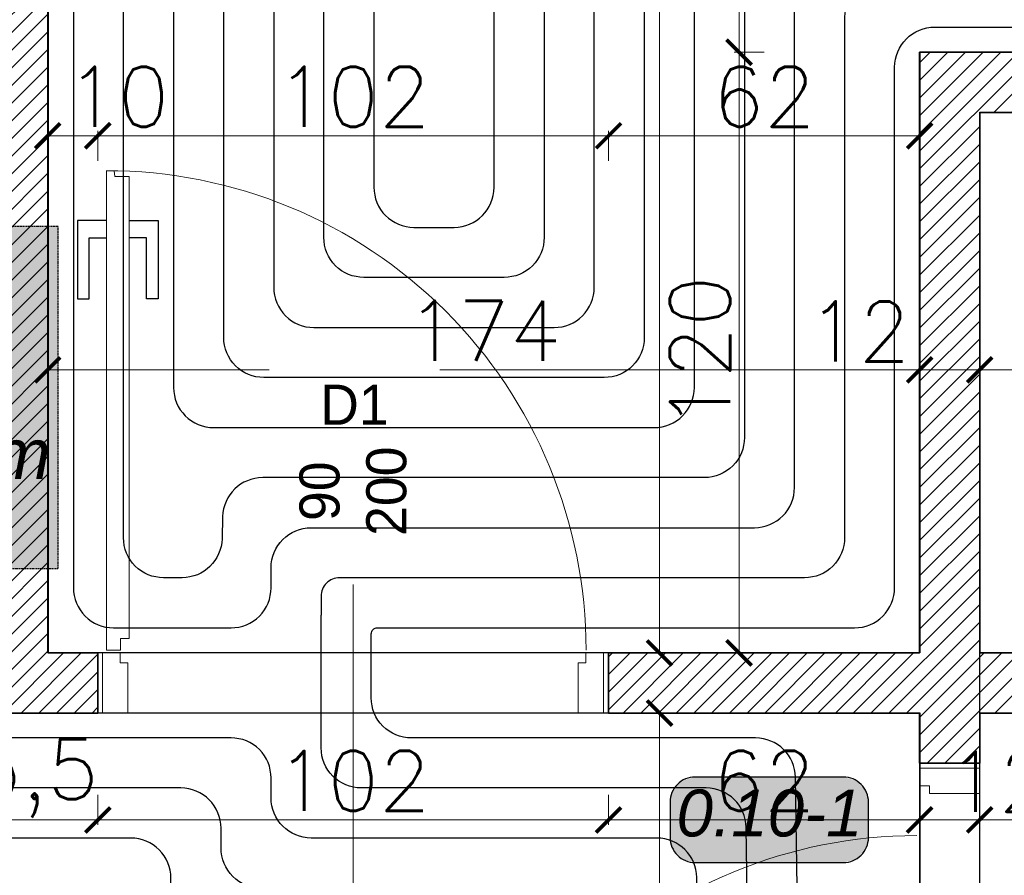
# Model space of a CAD drawing. Header units: millimetres. Extents: x -740 to 33545, y -26688 to 22494.
# Tile 180 of 256: x 11411 to 11608, y 10962 to 11133. Entities that reach past the tile are written whole.
import ezdxf
from ezdxf.enums import TextEntityAlignment as Align
from ezdxf.lldxf.tags import DXFTag

# ---------------------------------------------------------------- set-up
doc = ezdxf.new("R2010")
doc.units = ezdxf.units.MM
doc.header["$MEASUREMENT"] = 0
doc.linetypes.add('HIDDENX2', pattern=[0.1905, 0.127, -0.0635])
doc.layers.get('Defpoints').update_dxf_attribs({"color": 252})
for name, color, linetype, lineweight in [('A_l.przerywana', 252, 'ICAD_ISO03W100', 9), ('A_opisy', 252, 'Continuous', 15), ('A_projektowane sciany', 252, 'Continuous', 35), ('l.wypełnien', 252, 'Continuous', 5), ('wymiarowanie', 252, 'Continuous', 9)]:
    doc.layers.add(name, color=color, linetype=linetype, lineweight=lineweight)
for name, color, linetype, lineweight, true_color in [('IS_Floors zone', 7, 'Continuous', 25, 0x008000), ('IS_Heating_cooling floor', 7, 'HIDDENX2', 25, 0x008000), ('IS_Przyłącze (powrotne)', 5, 'Continuous', 25, 0x0000ff), ('IS_Przyłącze (zasilające)', 1, 'Continuous', 25, 0xff0000), ('IS_Strefa podłóg', 7, 'Continuous', 25, 0x008000), ('IS_Wężownica OChP', 7, 'Continuous', 25, 0x800080)]:
    doc.layers.add(name, color=color, linetype=linetype, lineweight=lineweight, true_color=true_color)
doc.layers.add('stolarka', color=252, linetype='Continuous')
doc.styles.add('Arial__I__', font='ariali.ttf')
doc.styles.add('styl2', font='simplex.shx')
tags = doc.linetypes.add('ICAD_ISO03W100', pattern=[30, 12, -18]).pattern_tags.tags
tags[6:7] = [DXFTag(74, 4), DXFTag(75, 0), DXFTag(340, '0'), DXFTag(46, 1.0), DXFTag(50, 0.0), DXFTag(44, 0.0), DXFTag(45, 0.0)]
tags[4:5] = [DXFTag(74, 4), DXFTag(75, 0), DXFTag(340, '0'), DXFTag(46, 1.0), DXFTag(50, 0.0), DXFTag(44, 0.0), DXFTag(45, 0.0)]
doc.dimstyles.new('Skala 1-50', dxfattribs={"dimtxt": 12, "dimasz": 5, "dimexe": 1, "dimexo": 1, "dimgap": 1.5, "dimtad": 1, "dimdec": 1, "dimrnd": 0.5, "dimtxsty": 'styl2', "dimblk": 'ARCHTICK', "dimcen": 5, "dimadec": 0, "dimazin": 0, "dimtfac": 1, "dimtdec": 1, "dimtmove": 1, "dimatfit": 3, "dimldrblk": 'ARCHTICK', "dimfxl": 0, "dimlwd": -1, "dimlwe": -1, "dimarcsym": 0})

# ---------------------------------------------------------------- blocks, each defined once
blk = doc.blocks.new('_ArchTick')
at = {"color": 0, "linetype": 'ByBlock', "const_width": 0.15}
blk.add_lwpolyline([(-0.5, -0.5), (0.5, 0.5)], dxfattribs=at)
blk = doc.blocks.new('*D1207')
at = {"layer": 'Defpoints', "color": 0}
for p in [(11503.87, 11331.32), (11532.41, 11006.32), (11539.01, 11006.32)]:
    blk.add_point(p, dxfattribs=at)
at = {"layer": 'wymiarowanie', "color": 0}
for p, q in [((11534.01, 11331.32), (11540.01, 11331.32)), ((11539.01, 11331.32), (11539.01, 11006.32)), ((11534.01, 11006.32), (11540.01, 11006.32))]:
    blk.add_line(p, q, dxfattribs=at)
at = {"layer": 'wymiarowanie', "color": 0, "xscale": 5, "yscale": 5, "zscale": 5}
for p, rotation in [((11539.01, 11331.32), 90), ((11539.01, 11006.32), 270)]:
    blk.add_blockref('_ArchTick', p, dxfattribs=dict(at, rotation=rotation))
at = {"layer": 'wymiarowanie', "color": 0, "insert": (11531.21, 11168.82), "char_height": 12, "attachment_point": 5, "rotation": 90, "style": 'styl2'}
blk.add_mtext('325', dxfattribs=at)
blk = doc.blocks.new('*D1208')
at = {"layer": 'Defpoints', "color": 0}
for p in [(11559.87, 10994.32), (11521.21, 10834.32), (11539.01, 10834.32)]:
    blk.add_point(p, dxfattribs=at)
at = {"layer": 'wymiarowanie', "color": 0}
for p, q in [((11544.01, 10994.32), (11538.01, 10994.32)), ((11539.01, 10994.32), (11539.01, 10834.32)), ((11534.01, 10834.32), (11540.01, 10834.32))]:
    blk.add_line(p, q, dxfattribs=at)
at = {"layer": 'wymiarowanie', "color": 0, "xscale": 5, "yscale": 5, "zscale": 5}
for p, rotation in [((11539.01, 10994.32), 90), ((11539.01, 10834.32), 270)]:
    blk.add_blockref('_ArchTick', p, dxfattribs=dict(at, rotation=rotation))
at = {"layer": 'wymiarowanie', "color": 0, "insert": (11531.21, 10914.32), "char_height": 12, "attachment_point": 5, "rotation": 90, "style": 'styl2'}
blk.add_mtext('160', dxfattribs=at)
blk = doc.blocks.new('*D2207')
at = {"layer": 'Defpoints', "color": 0}
for p in [(11590.93, 11062.89), (11602.93, 11056.84), (11590.93, 11046.76)]:
    blk.add_point(p, dxfattribs=at)
at = {"layer": 'wymiarowanie', "color": 0}
for p, q in [((11590.93, 11057.89), (11590.93, 11063.89)), ((11602.93, 11062.89), (11590.93, 11062.89)), ((11602.93, 11057.89), (11602.93, 11063.89))]:
    blk.add_line(p, q, dxfattribs=at)
at = {"layer": 'wymiarowanie', "color": 0, "xscale": 5, "yscale": 5, "zscale": 5, "rotation": 180}
blk.add_blockref('_ArchTick', (11590.93, 11062.89), dxfattribs=at)
at = {"layer": 'wymiarowanie', "color": 0, "xscale": 5, "yscale": 5, "zscale": 5}
blk.add_blockref('_ArchTick', (11602.93, 11062.89), dxfattribs=at)
at = {"layer": 'wymiarowanie', "color": 0, "insert": (11578.78, 11070.54), "char_height": 12, "attachment_point": 5, "style": 'styl2'}
blk.add_mtext('12', dxfattribs=at)
blk = doc.blocks.new('*D2208')
at = {"layer": 'Defpoints', "color": 0}
for p in [(11416.81, 11062.89), (11416.81, 11045.69), (11590.93, 11046.76)]:
    blk.add_point(p, dxfattribs=at)
at = {"layer": 'wymiarowanie', "color": 0}
for p, q in [((11416.81, 11057.89), (11416.81, 11063.89)), ((11590.93, 11062.89), (11416.81, 11062.89)), ((11590.93, 11057.89), (11590.93, 11063.89))]:
    blk.add_line(p, q, dxfattribs=at)
at = {"layer": 'wymiarowanie', "color": 0, "xscale": 5, "yscale": 5, "zscale": 5, "rotation": 180}
blk.add_blockref('_ArchTick', (11416.81, 11062.89), dxfattribs=at)
at = {"layer": 'wymiarowanie', "color": 0, "xscale": 5, "yscale": 5, "zscale": 5}
blk.add_blockref('_ArchTick', (11590.93, 11062.89), dxfattribs=at)
at = {"layer": 'wymiarowanie', "color": 0, "insert": (11503.87, 11070.69), "char_height": 12, "attachment_point": 5, "style": 'styl2'}
blk.add_mtext('174', dxfattribs=at)
blk = doc.blocks.new('*D2672')
at = {"layer": 'Defpoints', "color": 0}
for p in [(11590.93, 11145.5), (11839.15, 11128.69), (11590.93, 11126.32)]:
    blk.add_point(p, dxfattribs=at)
at = {"layer": 'wymiarowanie', "color": 0}
for p, q in [((11590.93, 11140.5), (11590.93, 11146.5)), ((11839.15, 11145.5), (11590.93, 11145.5)), ((11839.15, 11140.5), (11839.15, 11146.5))]:
    blk.add_line(p, q, dxfattribs=at)
at = {"layer": 'wymiarowanie', "color": 0, "xscale": 5, "yscale": 5, "zscale": 5, "rotation": 180}
blk.add_blockref('_ArchTick', (11590.93, 11145.5), dxfattribs=at)
at = {"layer": 'wymiarowanie', "color": 0, "xscale": 5, "yscale": 5, "zscale": 5}
blk.add_blockref('_ArchTick', (11839.15, 11145.5), dxfattribs=at)
at = {"layer": 'wymiarowanie', "color": 0, "insert": (11715.04, 11153.3), "char_height": 12, "attachment_point": 5, "style": 'styl2'}
blk.add_mtext('248', dxfattribs=at)
blk = doc.blocks.new('*D2673')
at = {"layer": 'Defpoints', "color": 0}
for p in [(11839.15, 11062.89), (11602.93, 11040.4), (11839.15, 11040.4)]:
    blk.add_point(p, dxfattribs=at)
at = {"layer": 'wymiarowanie', "color": 0}
for p, q in [((11602.93, 11057.89), (11602.93, 11063.89)), ((11602.93, 11062.89), (11673.96, 11062.89)), ((11839.15, 11062.89), (11703.49, 11062.89)), ((11839.15, 11057.89), (11839.15, 11063.89))]:
    blk.add_line(p, q, dxfattribs=at)
at = {"layer": 'wymiarowanie', "color": 0, "xscale": 5, "yscale": 5, "zscale": 5, "rotation": 180}
blk.add_blockref('_ArchTick', (11602.93, 11062.89), dxfattribs=at)
at = {"layer": 'wymiarowanie', "color": 0, "xscale": 5, "yscale": 5, "zscale": 5}
blk.add_blockref('_ArchTick', (11839.15, 11062.89), dxfattribs=at)
at = {"layer": 'wymiarowanie', "color": 0, "insert": (11688.72, 11069.83), "char_height": 12, "attachment_point": 5, "style": 'styl2'}
blk.add_mtext('236', dxfattribs=at)
blk = doc.blocks.new('*D2676')
at = {"layer": 'Defpoints', "color": 0}
for p in [(11391.26, 10994.32), (11426.81, 10994.32), (11426.81, 10972.96)]:
    blk.add_point(p, dxfattribs=at)
at = {"layer": 'wymiarowanie', "color": 0}
for p, q in [((11391.26, 10977.96), (11391.26, 10971.96)), ((11426.81, 10977.96), (11426.81, 10971.96)), ((11391.26, 10972.96), (11426.81, 10972.96))]:
    blk.add_line(p, q, dxfattribs=at)
at = {"layer": 'wymiarowanie', "color": 0, "xscale": 5, "yscale": 5, "zscale": 5, "rotation": 180}
blk.add_blockref('_ArchTick', (11391.26, 10972.96), dxfattribs=at)
at = {"layer": 'wymiarowanie', "color": 0, "xscale": 5, "yscale": 5, "zscale": 5}
blk.add_blockref('_ArchTick', (11426.81, 10972.96), dxfattribs=at)
at = {"layer": 'wymiarowanie', "color": 0, "insert": (11409.03, 10981.3), "char_height": 12, "attachment_point": 5, "style": 'styl2'}
blk.add_mtext('35,5', dxfattribs=at)
blk = doc.blocks.new('*D2677')
at = {"layer": 'Defpoints', "color": 0}
for p in [(11426.81, 10994.32), (11528.81, 10994.32), (11528.81, 10972.96)]:
    blk.add_point(p, dxfattribs=at)
at = {"layer": 'wymiarowanie', "color": 0}
for p, q in [((11426.81, 10977.96), (11426.81, 10971.96)), ((11528.81, 10977.96), (11528.81, 10971.96)), ((11426.81, 10972.96), (11528.81, 10972.96))]:
    blk.add_line(p, q, dxfattribs=at)
at = {"layer": 'wymiarowanie', "color": 0, "xscale": 5, "yscale": 5, "zscale": 5, "rotation": 180}
blk.add_blockref('_ArchTick', (11426.81, 10972.96), dxfattribs=at)
at = {"layer": 'wymiarowanie', "color": 0, "xscale": 5, "yscale": 5, "zscale": 5}
blk.add_blockref('_ArchTick', (11528.81, 10972.96), dxfattribs=at)
at = {"layer": 'wymiarowanie', "color": 0, "insert": (11477.81, 10980.76), "char_height": 12, "attachment_point": 5, "style": 'styl2'}
blk.add_mtext('102', dxfattribs=at)
blk = doc.blocks.new('*D2678')
at = {"layer": 'Defpoints', "color": 0}
for p in [(11528.81, 10994.32), (11590.93, 10994.32), (11590.93, 10972.96)]:
    blk.add_point(p, dxfattribs=at)
at = {"layer": 'wymiarowanie', "color": 0}
for p, q in [((11528.81, 10977.96), (11528.81, 10971.96)), ((11590.93, 10977.96), (11590.93, 10971.96)), ((11528.81, 10972.96), (11590.93, 10972.96))]:
    blk.add_line(p, q, dxfattribs=at)
at = {"layer": 'wymiarowanie', "color": 0, "xscale": 5, "yscale": 5, "zscale": 5, "rotation": 180}
blk.add_blockref('_ArchTick', (11528.81, 10972.96), dxfattribs=at)
at = {"layer": 'wymiarowanie', "color": 0, "xscale": 5, "yscale": 5, "zscale": 5}
blk.add_blockref('_ArchTick', (11590.93, 10972.96), dxfattribs=at)
at = {"layer": 'wymiarowanie', "color": 0, "insert": (11559.87, 10980.76), "char_height": 12, "attachment_point": 5, "style": 'styl2'}
blk.add_mtext('62', dxfattribs=at)
blk = doc.blocks.new('*D2679')
at = {"layer": 'Defpoints', "color": 0}
for p in [(11590.93, 10994.32), (11602.93, 10994.32), (11602.93, 10972.96)]:
    blk.add_point(p, dxfattribs=at)
at = {"layer": 'wymiarowanie', "color": 0}
for p, q in [((11590.93, 10977.96), (11590.93, 10971.96)), ((11602.93, 10977.96), (11602.93, 10971.96)), ((11590.93, 10972.96), (11602.93, 10972.96))]:
    blk.add_line(p, q, dxfattribs=at)
at = {"layer": 'wymiarowanie', "color": 0, "xscale": 5, "yscale": 5, "zscale": 5, "rotation": 180}
blk.add_blockref('_ArchTick', (11590.93, 10972.96), dxfattribs=at)
at = {"layer": 'wymiarowanie', "color": 0, "xscale": 5, "yscale": 5, "zscale": 5}
blk.add_blockref('_ArchTick', (11602.93, 10972.96), dxfattribs=at)
at = {"layer": 'wymiarowanie', "color": 0, "insert": (11606.74, 10980.61), "char_height": 12, "attachment_point": 5, "style": 'styl2'}
blk.add_mtext('12', dxfattribs=at)
blk = doc.blocks.new('*D2680')
at = {"layer": 'Defpoints', "color": 0}
for p in [(11602.93, 10994.32), (11616.93, 10994.32), (11616.93, 10972.96)]:
    blk.add_point(p, dxfattribs=at)
at = {"layer": 'wymiarowanie', "color": 0}
for p, q in [((11602.93, 10977.96), (11602.93, 10971.96)), ((11616.93, 10977.96), (11616.93, 10971.96)), ((11602.93, 10972.96), (11616.93, 10972.96))]:
    blk.add_line(p, q, dxfattribs=at)
at = {"layer": 'wymiarowanie', "color": 0, "xscale": 5, "yscale": 5, "zscale": 5, "rotation": 180}
blk.add_blockref('_ArchTick', (11602.93, 10972.96), dxfattribs=at)
at = {"layer": 'wymiarowanie', "color": 0, "xscale": 5, "yscale": 5, "zscale": 5}
blk.add_blockref('_ArchTick', (11616.93, 10972.96), dxfattribs=at)
at = {"layer": 'wymiarowanie', "color": 0, "insert": (11628.83, 10980.61), "char_height": 12, "attachment_point": 5, "style": 'styl2'}
blk.add_mtext('14', dxfattribs=at)
blk = doc.blocks.new('*D2685')
at = {"layer": 'Defpoints', "color": 0}
for p in [(11169.43, 10984.32), (11590.93, 10977.96), (11590.93, 10953.07)]:
    blk.add_point(p, dxfattribs=at)
at = {"layer": 'wymiarowanie', "color": 0}
for p, q in [((11169.43, 10958.07), (11169.43, 10952.07)), ((11590.93, 10958.07), (11590.93, 10952.07)), ((11169.43, 10953.07), (11590.93, 10953.07))]:
    blk.add_line(p, q, dxfattribs=at)
at = {"layer": 'wymiarowanie', "color": 0, "xscale": 5, "yscale": 5, "zscale": 5, "rotation": 180}
blk.add_blockref('_ArchTick', (11169.43, 10953.07), dxfattribs=at)
at = {"layer": 'wymiarowanie', "color": 0, "xscale": 5, "yscale": 5, "zscale": 5}
blk.add_blockref('_ArchTick', (11590.93, 10953.07), dxfattribs=at)
at = {"layer": 'wymiarowanie', "color": 0, "insert": (11380.18, 10961.42), "char_height": 12, "attachment_point": 5, "style": 'styl2'}
blk.add_mtext('421,5', dxfattribs=at)
blk = doc.blocks.new('*D2694')
at = {"layer": 'Defpoints', "color": 0}
for p in [(11554.87, 11126.32), (11590.93, 11126.32), (11590.93, 11006.32)]:
    blk.add_point(p, dxfattribs=at)
at = {"layer": 'wymiarowanie', "color": 0}
for p, q in [((11559.87, 11126.32), (11553.87, 11126.32)), ((11554.87, 11006.32), (11554.87, 11126.32)), ((11559.87, 11006.32), (11553.87, 11006.32))]:
    blk.add_line(p, q, dxfattribs=at)
at = {"layer": 'wymiarowanie', "color": 0, "xscale": 5, "yscale": 5, "zscale": 5}
for p, rotation in [((11554.87, 11126.32), 90), ((11554.87, 11006.32), 270)]:
    blk.add_blockref('_ArchTick', p, dxfattribs=dict(at, rotation=rotation))
at = {"layer": 'wymiarowanie', "color": 0, "insert": (11547.07, 11066.32), "char_height": 12, "attachment_point": 5, "rotation": 90, "style": 'styl2'}
blk.add_mtext('120', dxfattribs=at)
blk = doc.blocks.new('*D2695')
at = {"layer": 'Defpoints', "color": 0}
for p in [(11554.87, 11331.32), (11566.81, 11331.32), (11590.93, 11126.32)]:
    blk.add_point(p, dxfattribs=at)
at = {"layer": 'wymiarowanie', "color": 0}
for p, q in [((11559.87, 11331.32), (11553.87, 11331.32)), ((11554.87, 11331.32), (11554.87, 11276.28)), ((11554.87, 11126.32), (11554.87, 11246.76)), ((11559.87, 11126.32), (11553.87, 11126.32))]:
    blk.add_line(p, q, dxfattribs=at)
at = {"layer": 'wymiarowanie', "color": 0, "xscale": 5, "yscale": 5, "zscale": 5}
for p, rotation in [((11554.87, 11331.32), 90), ((11554.87, 11126.32), 270)]:
    blk.add_blockref('_ArchTick', p, dxfattribs=dict(at, rotation=rotation))
at = {"layer": 'wymiarowanie', "color": 0, "insert": (11547.07, 11261.52), "char_height": 12, "attachment_point": 5, "rotation": 90, "style": 'styl2'}
blk.add_mtext('205', dxfattribs=at)
blk = doc.blocks.new('*D2830')
at = {"layer": 'Defpoints', "color": 0}
for p in [(11426.81, 11109.64), (11416.81, 11006.32), (11426.81, 11006.32)]:
    blk.add_point(p, dxfattribs=at)
at = {"layer": 'wymiarowanie', "color": 0}
for p, q in [((11416.81, 11104.64), (11416.81, 11110.64)), ((11426.81, 11104.64), (11426.81, 11110.64)), ((11416.81, 11109.64), (11426.81, 11109.64))]:
    blk.add_line(p, q, dxfattribs=at)
at = {"layer": 'wymiarowanie', "color": 0, "xscale": 5, "yscale": 5, "zscale": 5, "rotation": 180}
blk.add_blockref('_ArchTick', (11416.81, 11109.64), dxfattribs=at)
at = {"layer": 'wymiarowanie', "color": 0, "xscale": 5, "yscale": 5, "zscale": 5}
blk.add_blockref('_ArchTick', (11426.81, 11109.64), dxfattribs=at)
at = {"layer": 'wymiarowanie', "color": 0, "insert": (11430.82, 11117.44), "char_height": 12, "attachment_point": 5, "style": 'styl2'}
blk.add_mtext('10', dxfattribs=at)
blk = doc.blocks.new('*D2831')
at = {"layer": 'Defpoints', "color": 0}
for p in [(11528.81, 11109.64), (11426.81, 11006.32), (11528.81, 11006.32)]:
    blk.add_point(p, dxfattribs=at)
at = {"layer": 'wymiarowanie', "color": 0}
for p, q in [((11426.81, 11104.64), (11426.81, 11110.64)), ((11528.81, 11104.64), (11528.81, 11110.64)), ((11426.81, 11109.64), (11528.81, 11109.64))]:
    blk.add_line(p, q, dxfattribs=at)
at = {"layer": 'wymiarowanie', "color": 0, "xscale": 5, "yscale": 5, "zscale": 5, "rotation": 180}
blk.add_blockref('_ArchTick', (11426.81, 11109.64), dxfattribs=at)
at = {"layer": 'wymiarowanie', "color": 0, "xscale": 5, "yscale": 5, "zscale": 5}
blk.add_blockref('_ArchTick', (11528.81, 11109.64), dxfattribs=at)
at = {"layer": 'wymiarowanie', "color": 0, "insert": (11477.81, 11117.44), "char_height": 12, "attachment_point": 5, "style": 'styl2'}
blk.add_mtext('102', dxfattribs=at)
blk = doc.blocks.new('*D2832')
at = {"layer": 'Defpoints', "color": 0}
for p in [(11590.93, 11109.64), (11590.93, 11015.98), (11528.81, 11006.32)]:
    blk.add_point(p, dxfattribs=at)
at = {"layer": 'wymiarowanie', "color": 0}
for p, q in [((11528.81, 11104.64), (11528.81, 11110.64)), ((11590.93, 11104.64), (11590.93, 11110.64)), ((11528.81, 11109.64), (11590.93, 11109.64))]:
    blk.add_line(p, q, dxfattribs=at)
at = {"layer": 'wymiarowanie', "color": 0, "xscale": 5, "yscale": 5, "zscale": 5, "rotation": 180}
blk.add_blockref('_ArchTick', (11528.81, 11109.64), dxfattribs=at)
at = {"layer": 'wymiarowanie', "color": 0, "xscale": 5, "yscale": 5, "zscale": 5}
blk.add_blockref('_ArchTick', (11590.93, 11109.64), dxfattribs=at)
at = {"layer": 'wymiarowanie', "color": 0, "insert": (11559.87, 11117.44), "char_height": 12, "attachment_point": 5, "style": 'styl2'}
blk.add_mtext('62', dxfattribs=at)

msp = doc.modelspace()

# ---------------------------------------------------------------- hatches: boundary and pattern name
at = {"layer": 'IS_Floors zone', "lineweight": 50, "true_color": 0xffffff, "transparency": 33554687}
msp.add_hatch(color=7, dxfattribs=at).paths.add_polyline_path([(11546.1, 10964.45), (11575.72, 10964.45), (11578.22, 10965.12), (11580.05, 10966.95), (11580.72, 10969.45), (11580.72, 10976.54), (11580.05, 10979.04), (11578.22, 10980.87), (11575.72, 10981.54), (11546.1, 10981.54), (11543.6, 10980.87), (11541.77, 10979.04), (11541.1, 10976.54), (11541.1, 10969.45), (11541.77, 10966.95), (11543.6, 10965.12)])
at = {"layer": 'IS_Heating_cooling floor', "lineweight": 50, "true_color": 0xffffff, "transparency": 33554687}
msp.add_hatch(color=7, dxfattribs=at).paths.add_polyline_path([(11332.65, 11023.2), (11418.92, 11023.2), (11418.92, 11091.51), (11332.65, 11091.51)])
at = {"layer": 'l.wypełnien'}
h = msp.add_hatch(dxfattribs=at)
h.set_pattern_fill('ANSI31', color=256, scale=20, style=0)
h.paths.add_polyline_path([(11528.81, 11006.32), (11528.81, 10994.32), (11590.93, 10994.32), (11590.93, 10984.32), (11602.93, 10984.32), (11602.93, 10994.32), (11616.93, 10994.32), (11616.93, 11006.32), (11602.93, 11006.32), (11602.93, 11114.32), (11839.15, 11114.32), (11839.15, 11126.32), (11590.93, 11126.32), (11590.93, 11006.32)])
h.paths.add_polyline_path([(11391.26, 10994.32), (11391.26, 11006.32), (11404.81, 11006.32), (11404.81, 11331.32), (11416.81, 11331.32), (11416.81, 11006.32), (11426.81, 11006.32), (11426.81, 10994.32)])
h.paths.add_polyline_path([(11708.93, 10994.32), (11708.93, 11006.32), (11839.15, 11006.32), (11839.15, 10994.32), (11734.93, 10994.32), (11734.93, 10984.32), (11722.93, 10984.32), (11722.93, 10994.32)])
h.paths.add_polyline_path([(11289.26, 10994.32), (11289.26, 11006.32), (11169.43, 11006.32), (11169.43, 10994.32)])
h.paths.add_polyline_path([(11734.93, 10834.32), (11734.93, 10892.32), (11722.93, 10892.32), (11722.93, 10834.32)])
h.paths.add_polyline_path([(11602.93, 10834.32), (11602.93, 10882.32), (11590.93, 10882.32), (11590.93, 10834.32)])

# ---------------------------------------------------------------- linework, layer by layer
at = {"layer": 'A_l.przerywana', "ltscale": 0.3}
for points in [[(11426.81, 10994.32), (11426.81, 11006.32)], [(11528.81, 11006.32), (11528.81, 10994.32)]]:
    msp.add_lwpolyline(points, dxfattribs=at)
for points in [[(11528.81, 10994.32), (11528.81, 11006.32), (11426.81, 11006.32), (11426.81, 10994.32)], [(11602.93, 10882.32), (11590.93, 10882.32), (11590.93, 10984.32), (11602.93, 10984.32)]]:
    msp.add_lwpolyline(points, close=True, dxfattribs=at)
at = {"layer": 'A_opisy'}
msp.add_line((11477.81, 10959.04), (11477.81, 11024.04), dxfattribs=at)
at = {"layer": 'A_opisy', "ltscale": 0.3}
for points in [[(11464.81, 11050.04), (11464.81, 11024.04), (11477.81, 11024.04), (11477.81, 11050.04)], [(11477.81, 11050.04), (11477.81, 11024.04), (11490.81, 11024.04), (11490.81, 11050.04)]]:
    msp.add_lwpolyline(points, close=True, dxfattribs=at)
at = {"layer": 'A_projektowane sciany'}
for p, q in [((11416.81, 11331.32), (11416.81, 11006.32)), ((11839.15, 11126.32), (11590.93, 11126.32)), ((11590.93, 11126.32), (11590.93, 11006.32)), ((11839.15, 11114.32), (11602.93, 11114.32)), ((11602.93, 11114.32), (11602.93, 11006.32)), ((11602.93, 11114.32), (11602.93, 11006.32)), ((11416.81, 11006.32), (11426.81, 11006.32)), ((11426.81, 11006.32), (11416.81, 11006.32)), ((11426.81, 11006.32), (11426.81, 10994.32)), ((11590.93, 11006.32), (11528.81, 11006.32)), ((11528.81, 11006.32), (11528.81, 10994.32)), ((11616.93, 11006.32), (11602.93, 11006.32)), ((11426.81, 10994.32), (11391.26, 10994.32)), ((11590.93, 10994.32), (11528.81, 10994.32)), ((11590.93, 10994.32), (11590.93, 10984.32)), ((11590.93, 10994.32), (11590.93, 10984.32)), ((11602.93, 10994.32), (11602.93, 10984.32)), ((11602.93, 10994.32), (11602.93, 10984.32)), ((11616.93, 10994.32), (11602.93, 10994.32)), ((11590.93, 10984.32), (11602.93, 10984.32))]:
    msp.add_line(p, q, dxfattribs=at)
at = {"layer": 'IS_Floors zone'}
msp.add_lwpolyline([(11546.1, 10964.45), (11575.72, 10964.45, 0.414214), (11580.72, 10969.45), (11580.72, 10976.54, 0.414214), (11575.72, 10981.54), (11546.1, 10981.54, 0.414214), (11541.1, 10976.54), (11541.1, 10969.45, 0.414214)], format="xyb", close=True, dxfattribs=at)
at = {"layer": 'IS_Heating_cooling floor'}
msp.add_lwpolyline([(11332.65, 11023.2), (11418.92, 11023.2), (11418.92, 11091.51), (11332.65, 11091.51)], close=True, dxfattribs=at)
at = {"layer": 'IS_Przyłącze (powrotne)', "color": 132, "true_color": 0x00c8c8, "transparency": 33554687}
msp.add_lwpolyline([(11346.27, 10752), (11346.27, 10871.35, -0.414214), (11354.27, 10879.35), (11539.57, 10879.35, 0.418674), (11547.57, 10887.47), (11546.44, 10961.47, 0.409767), (11538.44, 10969.35), (11469.42, 10969.35, -0.414214), (11461.42, 10977.35), (11461.42, 10981.35, 0.414214), (11453.42, 10989.35), (11398.27, 10989.35, -0.414214), (11390.27, 10997.35), (11390.27, 11006.31), (11390.11, 11013.85)], format="xyb", dxfattribs=at)
at = {"layer": 'IS_Przyłącze (powrotne)', "color": 9, "true_color": 0xc8c8c8, "transparency": 33554687}
msp.add_lwpolyline([(11347.47, 10468.52), (11347.47, 10532.36, 0.417763), (11342.07, 10537.69), (11341.85, 10537.69, -0.417763), (11336.45, 10543.03), (11336.45, 10634.42, -0.414214), (11344.45, 10642.42), (11368.45, 10642.42, 0.414214), (11376.45, 10650.42), (11376.45, 10762.03, 0.414214), (11371.46, 10767.02), (11371.26, 10767.02, -0.414214), (11366.27, 10772), (11366.27, 10851.35, -0.414214), (11374.27, 10859.35), (11559.87, 10859.35, 0.418674), (11567.87, 10867.47), (11566.14, 10981.47, 0.409767), (11558.14, 10989.35), (11489.42, 10989.35, -0.414214), (11481.42, 10997.35), (11481.42, 11006.35), (11481.42, 11008.85)], format="xyb", dxfattribs=at)
at = {"layer": 'IS_Przyłącze (zasilające)', "color": 9, "true_color": 0xc8c8c8, "transparency": 33554687}
msp.add_lwpolyline([(11344.97, 10463.51), (11344.97, 10519.67, 0.416325), (11336.91, 10527.67), (11334.5, 10527.65, -0.416325), (11326.45, 10535.65), (11326.45, 10644.42, -0.414214), (11334.45, 10652.42), (11358.45, 10652.42, 0.414214), (11366.45, 10660.42), (11366.45, 10752.03, 0.414214), (11361.46, 10757.02), (11361.26, 10757.02, -0.414214), (11356.27, 10762), (11356.27, 10861.35, -0.414214), (11364.27, 10869.35), (11549.72, 10869.35, 0.418674), (11557.72, 10877.47), (11556.29, 10971.47, 0.409767), (11548.29, 10979.35), (11479.42, 10979.35, -0.414214), (11471.42, 10987.35), (11471.42, 11006.35), (11471.42, 11013.85)], format="xyb", dxfattribs=at)
at = {"layer": 'IS_Przyłącze (zasilające)', "color": 132, "true_color": 0x00c8c8, "transparency": 33554687}
msp.add_lwpolyline([(11336.27, 10742), (11336.27, 10881.35, -0.414214), (11344.27, 10889.35), (11529.41, 10889.35, 0.418674), (11537.41, 10897.47), (11536.59, 10951.47, 0.409767), (11528.59, 10959.35), (11459.42, 10959.35, -0.414214), (11451.42, 10967.35), (11451.42, 10971.35, 0.414214), (11443.42, 10979.35), (11388.27, 10979.35, -0.414214), (11380.27, 10987.35), (11380.27, 11006.35), (11380.27, 11008.85)], format="xyb", dxfattribs=at)
at = {"layer": 'IS_Strefa podłóg', "extrusion": (0, -9.76241e-58, -1)}
msp.add_lwpolyline([(-11602.95, 11114.35), (-11839.15, 11114.35), (-11839.11, 11057.02), (-11839.15, 11044.35), (-11839.15, 11006.35), (-11702.47, 11006.35), (-11702.95, 10994.35), (-11722.95, 10994.35), (-11722.95, 10984.35), (-11734.14, 10984.35), (-11734.95, 10994.35), (-11839.15, 10994.35), (-11839.11, 10834.35), (-11734.95, 10834.34), (-11734.95, 10893.35), (-11722.95, 10892.35), (-11722.95, 10834.34), (-11602.95, 10834.34)], close=True, dxfattribs=at)
at = {"layer": 'IS_Strefa podłóg', "extrusion": (0, 0, -1)}
msp.add_lwpolyline([(-11169.47, 10834.32), (-11169.47, 10994.35), (-11590.95, 10994.35), (-11590.95, 10834.34)], close=True, dxfattribs=at)
at = {"layer": 'IS_Wężownica OChP', "color": 9, "true_color": 0xc8c8c8, "transparency": 33554687, "extrusion": (0, 0, -1)}
for points in [[(-11786.15, 11286.32), (-11469.95, 11286.32, -0.414214), (-11461.95, 11278.32), (-11461.95, 11079.35, -0.414214), (-11469.95, 11071.35), (-11517.95, 11071.35, -0.414214), (-11525.95, 11079.35), (-11525.95, 11187.43, 0.414214), (-11529.87, 11191.35), (-11530.03, 11191.35, -0.414214), (-11533.94, 11195.27), (-11533.94, 11248.32, 0.414214), (-11541.94, 11256.32), (-11759.24, 11256.32, 0.414212)], [(-11766.15, 11266.32), (-11489.95, 11266.32, -0.414214), (-11481.95, 11258.32), (-11481.95, 11099.35, -0.414214), (-11489.95, 11091.35), (-11497.95, 11091.35, -0.414213), (-11505.95, 11099.35), (-11505.95, 11135.99, 0.414213), (-11510.85, 11140.89), (-11511.05, 11140.89, 0.414214), (-11515.95, 11135.99), (-11515.95, 11089.35, 0.414214), (-11507.95, 11081.35), (-11479.95, 11081.35, 0.414214), (-11471.95, 11089.35), (-11471.95, 11268.32, 0.414214), (-11479.95, 11276.32), (-11776.15, 11276.32, 0.414214)]]:
    msp.add_lwpolyline(points, format="xyb", dxfattribs=at)
at = {"layer": 'IS_Wężownica OChP', "color": 212, "true_color": 0xc800c8, "transparency": 33554687, "extrusion": (0, 0, -1)}
msp.add_lwpolyline([(-11334.27, 10899.35), (-11519.26, 10899.35, -0.418675), (-11527.26, 10907.47), (-11526.74, 10941.47, -0.409766), (-11518.74, 10949.35), (-11449.42, 10949.35, 0.414214), (-11441.42, 10957.35), (-11441.42, 10961.35, -0.414214), (-11433.42, 10969.35), (-11378.27, 10969.35, 0.414214)], format="xyb", dxfattribs=at)
at = {"layer": 'stolarka', "lineweight": 9}
for points in [[(11431.34, 11006.9), (11428.56, 11006.9), (11428.56, 11102.67), (11430.06, 11102.65), (11430.24, 11101.51), (11433.08, 11101.51), (11433.08, 11009.2), (11431.34, 11009.2), (11431.34, 11006.9)], [(11432.81, 11004.35), (11431.29, 11004.35), (11431.29, 11006.32), (11427.76, 11006.32), (11427.76, 10994.32), (11432.81, 10994.32), (11432.81, 11004.35)], [(11522.76, 11004.35), (11524.27, 11004.35), (11524.27, 11006.32), (11527.81, 11006.32), (11527.81, 10994.32), (11522.76, 10994.32), (11522.76, 11004.35)], [(11592.9, 10978.27), (11592.9, 10979.79), (11590.93, 10979.79), (11590.93, 10983.32), (11602.93, 10983.32), (11602.93, 10978.27), (11592.9, 10978.27)]]:
    msp.add_lwpolyline(points, dxfattribs=at)
at = {"layer": 'stolarka'}
for points in [[(11428.56, 11092.75), (11422.75, 11092.75), (11422.75, 11077.09), (11425.07, 11077.09), (11425.07, 11089.27), (11428.56, 11089.27)], [(11433.08, 11092.75), (11438.88, 11092.75), (11438.88, 11077.09), (11436.56, 11077.09), (11436.56, 11089.27), (11433.08, 11089.27)]]:
    msp.add_lwpolyline(points, dxfattribs=at)
at = {"layer": 'stolarka', "linetype": 'ICAD_ISO03W100', "lineweight": 13, "ltscale": 0.3}
for centre, start, end in [((11428.55, 11006.9), 0.0003, 90.0531), ((11590.35, 10874.07), 90.0003, 180.0531)]:
    msp.add_arc(centre, 95.77, start, end, dxfattribs=at)

# ---------------------------------------------------------------- texts
at = {"layer": 'IS_Floors zone', "style": 'Arial__I__'}
msp.add_text('0.10-1', height=9.375, dxfattribs=at).set_placement((11560.95, 10974.35), align=Align.MIDDLE_CENTER)
at = {"layer": 'IS_Heating_cooling floor', "style": 'Arial__I__'}
msp.add_text('Lcałk=94,5 m', height=10, dxfattribs=at).set_placement((11375.65, 11046.09), align=Align.MIDDLE_CENTER)

# ---------------------------------------------------------------- dimensions: what is measured, and where the dimension line sits
at = {"layer": 'wymiarowanie'}
for base, p1, p2, picture, middle in [((11539.01, 11006.32), (11503.87, 11331.32), (11532.41, 11006.32), '*D1207', (11531.21, 11168.82)), ((11554.87, 11126.32), (11590.93, 11006.32), (11590.93, 11126.32), '*D2694', (11547.07, 11066.32)), ((11539.01, 10834.32), (11559.87, 10994.32), (11521.21, 10834.32), '*D1208', (11531.21, 10914.32))]:
    dim = msp.add_linear_dim(base=base, p1=p1, p2=p2, angle=90, dimstyle='Skala 1-50', dxfattribs=at)
    dim.commit()
    dim.dimension.update_dxf_attribs({"geometry": picture, "text_midpoint": middle})
dim = msp.add_linear_dim(base=(11554.87, 11331.32), p1=(11590.93, 11126.32), p2=(11566.81, 11331.32), angle=90, dimstyle='Skala 1-50', dxfattribs=at)
dim.commit()
dim.dimension.update_dxf_attribs({"geometry": '*D2695', "text_midpoint": (11554.87, 11261.52), "dimtype": 160})
for base, p1, p2, picture, middle in [((11590.93, 11145.5), (11839.15, 11128.69), (11590.93, 11126.32), '*D2672', (11715.04, 11153.3)), ((11590.93, 11109.64), (11528.81, 11006.32), (11590.93, 11015.98), '*D2832', (11559.87, 11117.44)), ((11426.8055, 10972.9553), (11391.2588, 10994.3229), (11426.8055, 10994.3229), '*D2676', (11409.0321, 10981.3013)), ((11528.81, 10972.96), (11426.81, 10994.32), (11528.81, 10994.32), '*D2677', (11477.81, 10980.76)), ((11590.93, 10972.96), (11528.81, 10994.32), (11590.93, 10994.32), '*D2678', (11559.87, 10980.76)), ((11590.93, 10953.07), (11169.43, 10984.32), (11590.93, 10977.96), '*D2685', (11380.18, 10961.42))]:
    dim = msp.add_linear_dim(base=base, p1=p1, p2=p2, dimstyle='Skala 1-50', dxfattribs=at)
    dim.commit()
    dim.dimension.update_dxf_attribs({"geometry": picture, "text_midpoint": middle})
for base, p1, p2, picture, middle in [((11426.81, 11109.64), (11416.81, 11006.32), (11426.81, 11006.32), '*D2830', (11430.82, 11109.64)), ((11590.93, 11062.89), (11602.93, 11056.84), (11590.93, 11046.76), '*D2207', (11578.78, 11062.89)), ((11839.15, 11062.89), (11602.93, 11040.4), (11839.15, 11040.4), '*D2673', (11688.72, 11062.03)), ((11602.93, 10972.96), (11590.93, 10994.32), (11602.93, 10994.32), '*D2679', (11606.74, 10972.96)), ((11616.93, 10972.96), (11602.93, 10994.32), (11616.93, 10994.32), '*D2680', (11628.83, 10972.96))]:
    dim = msp.add_linear_dim(base=base, p1=p1, p2=p2, dimstyle='Skala 1-50', dxfattribs=at)
    dim.commit()
    dim.dimension.update_dxf_attribs({"geometry": picture, "text_midpoint": middle, "dimtype": 160})

# ---------------------------------------------------------------- next in the draw order: texts
at = {"layer": 'A_opisy', "ltscale": 0.3, "insert": (11477.81, 11037.04), "char_height": 8, "width": 26, "attachment_point": 5, "rotation": 90, "bg_fill": 2}
msp.add_mtext('\\pi3.19200;{\\fCentury Gothic|b0|i0|c238|p0;90}\\P{\\fCentury Gothic|b0|i0|c238|p0;200}', dxfattribs=at)

# ---------------------------------------------------------------- next in the draw order: linework, layer by layer
at = {"layer": 'A_opisy', "lineweight": 30, "ltscale": 0.3}
msp.add_lwpolyline([(11464.81, 11063.04), (11490.81, 11063.04), (11490.81, 11050.04), (11464.81, 11050.04)], close=True, dxfattribs=at)

# ---------------------------------------------------------------- next in the draw order: dimensions: what is measured, and where the dimension line sits
at = {"layer": 'wymiarowanie'}
dim = msp.add_linear_dim(base=(11416.81, 11062.89), p1=(11590.93, 11046.76), p2=(11416.81, 11045.69), dimstyle='Skala 1-50', dxfattribs=at)
dim.commit()
dim.dimension.update_dxf_attribs({"geometry": '*D2208', "text_midpoint": (11503.87, 11070.69)})

# ---------------------------------------------------------------- next in the draw order: texts
at = {"layer": 'A_opisy', "ltscale": 0.3, "insert": (11478.06, 11055.92), "char_height": 8, "width": 26, "attachment_point": 5, "bg_fill": 2}
msp.add_mtext('{\\fCentury Gothic|b0|i0|c238|p0;D1}', dxfattribs=at)

# ---------------------------------------------------------------- next in the draw order: linework, layer by layer
at = {"layer": 'IS_Strefa podłóg', "extrusion": (0, -5.70692e-60, -1)}
msp.add_lwpolyline([(-11590.95, 11006.35), (-11416.95, 11006.35), (-11416.95, 11331.32), (-11839.15, 11331.32), (-11839.15, 11126.35), (-11590.95, 11126.35)], close=True, dxfattribs=at)
at = {"layer": 'IS_Wężownica OChP', "color": 9, "true_color": 0xc8c8c8, "transparency": 33554687, "extrusion": (0, 0, -1)}
for points in [[(-11826.15, 11326.32), (-11429.95, 11326.32, -0.414214), (-11421.95, 11318.32), (-11421.95, 11019.35, -0.414214), (-11429.95, 11011.35), (-11453.42, 11011.35, -0.414214), (-11461.42, 11019.35), (-11461.42, 11023.35, 0.414214), (-11469.42, 11031.35), (-11557.95, 11031.35, -0.414214), (-11565.95, 11039.35), (-11565.95, 11143.35, 0.414214), (-11573.95, 11151.35), (-11806.15, 11151.35, -0.414214)], [(-11796.15, 11161.35), (-11563.95, 11161.35, -0.414214), (-11555.95, 11153.35), (-11555.95, 11049.35, 0.414214), (-11547.95, 11041.35), (-11459.74, 11041.35, -0.406493), (-11451.74, 11033.56), (-11451.62, 11029.14, 0.406493), (-11443.63, 11021.35), (-11439.95, 11021.35, 0.414214), (-11431.95, 11029.35), (-11431.95, 11308.32, 0.414214), (-11439.95, 11316.32), (-11816.15, 11316.32, 0.414214)], [(-11806.15, 11306.32), (-11449.95, 11306.32, -0.414214), (-11441.95, 11298.32), (-11441.95, 11059.35, -0.414214), (-11449.95, 11051.35), (-11537.95, 11051.35, -0.414214), (-11545.95, 11059.35), (-11545.95, 11163.35, 0.414214), (-11553.95, 11171.35), (-11786.15, 11171.35, -0.414214)], [(-11776.15, 11181.35), (-11543.95, 11181.35, -0.414213), (-11535.95, 11173.35), (-11535.95, 11069.35, 0.414213), (-11527.95, 11061.35), (-11459.95, 11061.35, 0.414214), (-11451.95, 11069.35), (-11451.95, 11288.32, 0.414214), (-11459.95, 11296.32), (-11796.15, 11296.32, 0.414214)], [(-11816.15, 11141.35), (-11583.95, 11141.35, -0.414214), (-11575.95, 11133.35), (-11575.95, 11029.35, 0.414214), (-11567.95, 11021.35), (-11475.09, 11021.35, -0.414214), (-11471.42, 11017.67), (-11471.42, 11013.85)], [(-11481.42, 11008.85), (-11481.42, 11010.12, 0.414214), (-11482.64, 11011.35), (-11577.95, 11011.35, -0.414214), (-11585.95, 11019.35), (-11585.95, 11123.35, 0.414214), (-11593.95, 11131.35), (-11826.15, 11131.35, -0.414214)]]:
    msp.add_lwpolyline(points, format="xyb", dxfattribs=at)

# ---------------------------------------------------------------- next in the draw order: dimensions: what is measured, and where the dimension line sits
at = {"layer": 'wymiarowanie'}
dim = msp.add_linear_dim(base=(11528.81, 11109.64), p1=(11426.81, 11006.32), p2=(11528.81, 11006.32), dimstyle='Skala 1-50', dxfattribs=at)
dim.commit()
dim.dimension.update_dxf_attribs({"geometry": '*D2831', "text_midpoint": (11477.81, 11117.44)})

doc.saveas('drawing.dxf')
